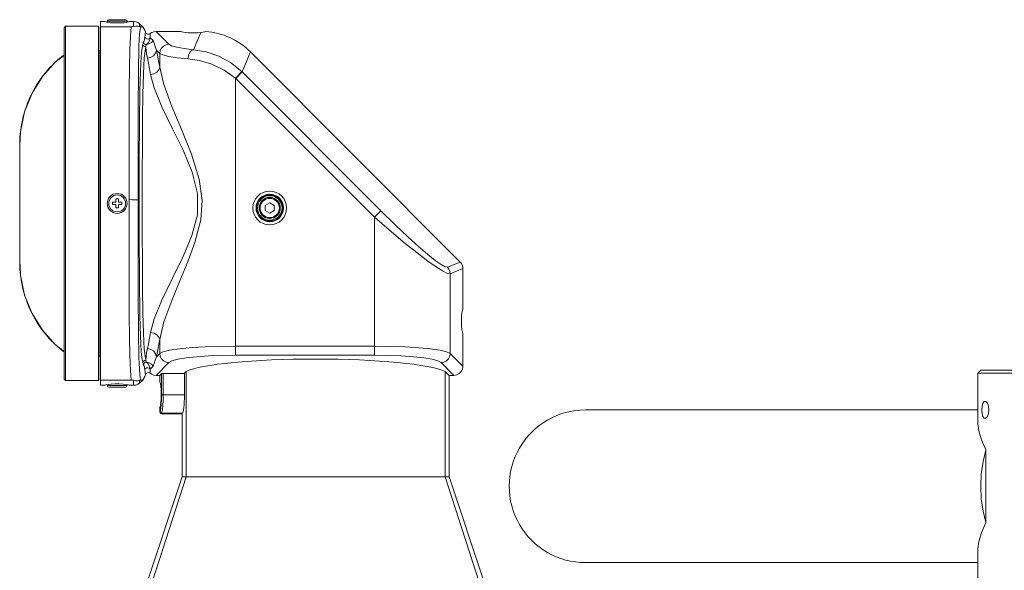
# Model space of a CAD drawing. Header units: millimetres. Extents: x 3925 to 5043, y -86 to 778.
# Tile 105 of 157: x 4565 to 4645, y 309 to 354. Entities that reach past the tile are written whole.
import ezdxf

# ---------------------------------------------------------------- set-up
doc = ezdxf.new("R2010")
doc.units = ezdxf.units.MM
doc.header["$LTSCALE"] = 46.255
doc.layers.add('140-154101-0DXF_CONTINUOUS_LINE', color=7, linetype='CONTINUOUS')
doc.layers.add('PJ-LENS-FUJIDXF_CONTINUOUS_LINE', color=7, linetype='CONTINUOUS')

msp = doc.modelspace()

# ---------------------------------------------------------------- linework, layer by layer
at = {"layer": '140-154101-0DXF_CONTINUOUS_LINE', "color": 7, "linetype": 'Continuous', "lineweight": 0}
for p, q in [((4643.4674, 325.4307), (4643.2174, 325.1807)), ((4643.2174, 321.0504), (4643.2174, 325.1807)), ((4643.2174, 325.1807), (4655.7174, 325.1807)), ((4655.4668, 325.4307), (4643.4681, 325.4307)), ((4611.0851, 322.1807), (4643.2174, 322.1807)), ((4643.2174, 321.0504), (4643.2876, 320.457)), ((4643.881, 318.8992), (4643.881, 312.9621)), ((4643.881, 312.9621), (4643.5061, 312.1244)), ((4643.2174, 232.3004), (4643.2174, 310.811)), ((4611.0868, 309.6807), (4643.2174, 309.6807))]:
    msp.add_line(p, q, dxfattribs=at)
for points in [[(4643.5468, 322.1807), (4643.5689, 322.4779), (4643.6349, 322.7175), (4643.7395, 322.8506), (4643.8033, 322.8682)], [(4643.8033, 322.8682), (4643.8688, 322.8512), (4643.9972, 322.7187)], [(4643.9972, 322.7187), (4644.0927, 322.4787), (4644.1279, 322.1807)], [(4643.8033, 321.4932), (4643.7402, 321.5103), (4643.6354, 321.6427), (4643.5691, 321.8824), (4643.5468, 322.1807)], [(4644.1279, 322.1807), (4644.0927, 321.8826), (4643.9975, 321.6432)], [(4643.9975, 321.6432), (4643.8696, 321.5105), (4643.8033, 321.4932)], [(4643.2876, 320.457), (4643.5061, 319.7369), (4643.881, 318.8992)], [(4643.4509, 315.9307), (4643.4995, 316.9571), (4643.6442, 317.9557), (4643.881, 318.8992)], [(4643.881, 312.9621), (4643.6442, 313.9056), (4643.4995, 314.9042), (4643.4509, 315.9307)], [(4643.5061, 312.1244), (4643.2876, 311.4043), (4643.2174, 310.811)]]:
    msp.add_lwpolyline(points, dxfattribs=at)
msp.add_arc((4611.086, 315.9307), 6.25, 90.007874, 270.007874, dxfattribs=at)
at = {"layer": 'PJ-LENS-FUJIDXF_CONTINUOUS_LINE', "color": 7, "linetype": 'Continuous', "lineweight": 0}
for p, q in [((4573.4101, 354.0982), (4572.0351, 354.0982)), ((4568.503, 353.5707), (4568.378, 353.4457)), ((4568.378, 353.4457), (4568.378, 324.6957)), ((4568.503, 324.5707), (4568.503, 353.5707)), ((4568.503, 353.5707), (4571.2085, 353.5707)), ((4571.2085, 324.5707), (4571.2085, 353.5706)), ((4571.3375, 353.493), (4571.3226, 353.1933)), ((4571.3555, 353.66), (4571.3599, 353.5261)), ((4571.3599, 324.6148), (4571.3599, 353.5261)), ((4573.8805, 353.5261), (4571.3599, 353.5261)), ((4571.7243, 353.949), (4571.3601, 353.949)), ((4571.7889, 353.9128), (4571.7243, 353.949)), ((4571.9358, 353.881), (4571.7889, 353.9128)), ((4571.9101, 353.888), (4571.9101, 353.9732)), ((4572.7183, 353.9732), (4571.9101, 353.9732)), ((4572.1563, 353.8555), (4571.9358, 353.881)), ((4572.4281, 353.8394), (4572.1563, 353.8555)), ((4572.7226, 353.834), (4572.4281, 353.8394)), ((4572.7226, 353.9732), (4573.5351, 353.9732)), ((4573.0144, 353.8393), (4572.7226, 353.834)), ((4573.2864, 353.8553), (4573.0144, 353.8393)), ((4573.509, 353.8809), (4573.2864, 353.8553)), ((4573.6565, 353.9128), (4573.509, 353.8809)), ((4573.5351, 353.888), (4573.5351, 353.9732)), ((4573.7208, 353.949), (4573.6565, 353.9128)), ((4573.7208, 353.949), (4574.0679, 353.949)), ((4574.0678, 353.5502), (4574.0679, 353.949)), ((4574.4101, 353.8658), (4574.559, 353.7643)), ((4574.559, 353.5447), (4574.559, 353.7643)), ((4574.559, 353.7643), (4574.8317, 353.5261)), ((4574.6737, 353.5261), (4574.8317, 353.5261)), ((4574.8317, 353.5261), (4574.9076, 353.3841)), ((4574.9076, 353.3841), (4574.9783, 353.232)), ((4574.9783, 353.232), (4575.0449, 353.071)), ((4571.3226, 353.1933), (4571.3226, 324.9477)), ((4575.0449, 353.071), (4575.1117, 352.9742)), ((4575.1117, 352.9742), (4575.2145, 352.9191)), ((4575.4318, 352.9685), (4575.5756, 353.0612)), ((4575.4386, 352.6228), (4575.6646, 352.3968)), ((4575.5756, 353.0612), (4575.7347, 353.118)), ((4575.7347, 353.118), (4575.9059, 353.1377)), ((4576.9523, 352.0914), (4575.9059, 353.1377)), ((4575.9059, 353.1377), (4577.9719, 353.1377)), ((4579.5639, 353.0466), (4578.9834, 351.6453)), ((4579.9081, 353.0939), (4579.968, 353.126)), ((4567.6847, 350.6436), (4568.378, 351.1771)), ((4571.228, 351.5707), (4571.228, 326.5707)), ((4571.3226, 351.5707), (4571.228, 351.5707)), ((4575.9397, 351.6151), (4576.2081, 351.3467)), ((4576.2081, 350.2153), (4576.2081, 351.3467)), ((4578.5161, 350.9009), (4577.6458, 350.9921)), ((4578.5161, 350.9009), (4579.47, 350.7568)), ((4582.958, 349.8265), (4583.6372, 351.4661)), ((4600.8281, 334.2753), (4583.6372, 351.4661)), ((4566.6046, 349.4496), (4567.6847, 350.6436)), ((4565.7523, 348.083), (4566.6046, 349.4496)), ((4582.4115, 349.3202), (4582.9348, 349.8495)), ((4582.4115, 326.6432), (4582.4115, 349.3202)), ((4582.4115, 349.3202), (4593.796, 337.9357)), ((4582.4317, 349.3001), (4582.958, 349.8265)), ((4582.958, 349.8265), (4582.9348, 349.8495)), ((4582.958, 349.8265), (4594.3224, 338.4621)), ((4565.1463, 346.5721), (4565.7523, 348.083)), ((4564.8073, 344.9365), (4565.1463, 346.5721)), ((4564.7405, 343.7701), (4564.8073, 344.9365)), ((4564.7405, 343.7701), (4564.7405, 334.3712)), ((4574.5288, 340.1145), (4574.5284, 338.8564)), ((4572.3476, 338.9705), (4572.3476, 339.1705)), ((4572.3476, 339.1705), (4572.6226, 339.1705)), ((4572.6226, 338.9705), (4572.3476, 338.9705)), ((4572.6226, 339.1705), (4572.6226, 339.4455)), ((4572.6226, 339.4455), (4572.8226, 339.4455)), ((4572.6226, 338.6955), (4572.6226, 338.9705)), ((4572.8226, 339.4455), (4572.8226, 339.1705)), ((4572.8226, 339.1705), (4573.0976, 339.1705)), ((4572.8226, 338.9705), (4572.8226, 338.6955)), ((4573.0976, 338.9705), (4572.8226, 338.9705)), ((4573.0976, 339.1705), (4573.0976, 338.9705)), ((4574.4384, 338.1864), (4574.4383, 339.3634)), ((4574.7785, 336.619), (4574.7757, 339.0558)), ((4585.2201, 339.1287), (4584.8451, 338.9122)), ((4584.8451, 338.4791), (4584.8451, 338.9122)), ((4585.5951, 338.9122), (4585.2201, 339.1287)), ((4585.5951, 338.9122), (4585.5951, 338.4791)), ((4572.8226, 338.6955), (4572.6226, 338.6955)), ((4584.8451, 338.4791), (4585.2201, 338.2626)), ((4585.2201, 338.2626), (4585.5951, 338.4791)), ((4593.796, 337.9357), (4594.3224, 338.4621)), ((4593.796, 326.6432), (4593.796, 337.9357)), ((4578.1287, 334.734), (4577.2528, 332.945)), ((4564.8073, 333.2049), (4564.7405, 334.3712)), ((4600.8281, 334.2753), (4599.7814, 333.8418)), ((4565.1463, 331.5693), (4564.8073, 333.2049)), ((4599.9995, 333.3154), (4601.0461, 333.7489)), ((4599.9995, 333.3154), (4599.9995, 326.7946)), ((4601.0461, 333.7489), (4601.0461, 330.4287)), ((4565.7523, 330.0584), (4565.1463, 331.5693)), ((4566.6046, 328.6917), (4565.7523, 330.0584)), ((4567.6847, 327.4978), (4566.6046, 328.6917)), ((4601.0461, 328.4326), (4601.0461, 325.748)), ((4568.378, 326.9642), (4567.6847, 327.4978)), ((4576.2081, 327.9257), (4576.2081, 326.7946)), ((4576.2081, 326.7946), (4575.9398, 326.5263)), ((4582.4115, 327.3876), (4593.796, 327.3876)), ((4593.796, 326.6432), (4582.4115, 326.6432)), ((4601.0461, 325.748), (4599.9995, 326.7946)), ((4571.3226, 326.5707), (4571.228, 326.5707)), ((4575.9059, 325.0036), (4576.9525, 326.0502)), ((4599.2551, 326.0502), (4600.3017, 325.0036)), ((4575.045, 325.0702), (4574.9784, 324.909)), ((4575.3282, 325.2237), (4575.212, 325.2215)), ((4575.4319, 325.1728), (4575.3282, 325.2237)), ((4575.5518, 325.0955), (4575.4319, 325.1728)), ((4575.6647, 325.7444), (4575.4386, 325.5183)), ((4575.5756, 325.0801), (4575.5518, 325.0955)), ((4575.6557, 325.0515), (4575.5756, 325.0801)), ((4575.7348, 325.0233), (4575.6557, 325.0515)), ((4575.9059, 325.0036), (4575.7348, 325.0233)), ((4576.2263, 325.0036), (4575.9059, 325.0036)), ((4576.2224, 325.0036), (4576.2224, 324.4388)), ((4576.2263, 325.0036), (4576.3544, 325.1532)), ((4576.2263, 324.4388), (4576.2263, 325.0036)), ((4576.3544, 325.1532), (4578.2299, 325.1532)), ((4576.3657, 323.4032), (4576.3657, 325.1532)), ((4576.49, 323.4032), (4576.49, 325.1532)), ((4578.2164, 325.1666), (4578.3704, 325.3207)), ((4578.2299, 325.1532), (4578.2299, 323.4032)), ((4578.3704, 316.7142), (4578.3704, 325.3207)), ((4599.5871, 316.7142), (4599.5871, 325.3207)), ((4599.5871, 325.3207), (4599.9042, 325.0036)), ((4599.9042, 325.0036), (4599.9042, 316.7142)), ((4600.3017, 325.0036), (4599.9042, 325.0036)), ((4600.5392, 325.0421), (4600.3017, 325.0036)), ((4600.7484, 325.1514), (4600.5392, 325.0421)), ((4600.9063, 325.3123), (4600.7484, 325.1514)), ((4601.0105, 325.5192), (4600.9063, 325.3123)), ((4601.0461, 325.748), (4601.0105, 325.5192)), ((4568.378, 324.6957), (4568.503, 324.5707)), ((4568.503, 324.5707), (4571.2085, 324.5707)), ((4571.3375, 324.648), (4571.3226, 324.9477)), ((4571.3391, 324.6138), (4571.3374, 324.6473)), ((4571.3599, 324.6148), (4571.3555, 324.4809)), ((4573.8805, 324.6148), (4571.3599, 324.6148)), ((4571.7245, 324.1919), (4571.8003, 324.2317)), ((4571.8003, 324.2317), (4571.9797, 324.2664)), ((4571.9101, 324.2529), (4571.9101, 324.1657)), ((4571.9797, 324.2664), (4572.2408, 324.2918)), ((4572.2408, 324.2918), (4572.5561, 324.3053)), ((4572.5561, 324.3053), (4572.8894, 324.3053)), ((4572.8894, 324.3053), (4573.2044, 324.2918)), ((4573.2044, 324.2918), (4573.4656, 324.2664)), ((4573.4656, 324.2664), (4573.645, 324.2316)), ((4573.5351, 324.253), (4573.5351, 324.1657)), ((4573.645, 324.2316), (4573.7206, 324.1919)), ((4574.0677, 324.1919), (4574.0677, 324.5907)), ((4574.2463, 324.2136), (4574.0677, 324.1919)), ((4574.8317, 324.6148), (4574.559, 324.3766)), ((4574.559, 324.3766), (4574.559, 324.5962)), ((4574.6738, 324.6148), (4574.8317, 324.6148)), ((4574.9077, 324.7569), (4574.8317, 324.6148)), ((4574.9354, 324.8166), (4574.9077, 324.7569)), ((4574.9784, 324.909), (4574.9354, 324.8166)), ((4571.7245, 324.1919), (4571.3601, 324.1919)), ((4571.9101, 324.1657), (4572.7226, 324.1657)), ((4573.4101, 324.0407), (4572.0351, 324.0407)), ((4573.5351, 324.1657), (4572.7268, 324.1657)), ((4574.0677, 324.1919), (4573.7206, 324.1919)), ((4576.3249, 323.4032), (4576.3199, 323.0943)), ((4576.3657, 323.4032), (4576.3589, 322.9882)), ((4578.2299, 323.4032), (4576.3657, 323.4032)), ((4576.49, 323.4032), (4576.4833, 322.9508)), ((4576.3199, 323.0943), (4576.3056, 322.8142)), ((4576.3589, 322.9882), (4576.3393, 322.6119)), ((4576.4833, 322.9508), (4576.4634, 322.536)), ((4576.2224, 322.3675), (4576.2224, 321.9917)), ((4576.2224, 321.9917), (4576.2315, 322.0093)), ((4576.2224, 321.9917), (4576.239, 321.9294)), ((4576.2263, 322.3675), (4576.2263, 322.0291)), ((4576.2699, 322.1086), (4576.2263, 322.0291)), ((4576.2423, 321.9682), (4576.2263, 322.0291)), ((4576.239, 321.9294), (4576.2861, 321.883)), ((4576.2861, 321.883), (4576.3476, 321.8669)), ((4576.3476, 321.8669), (4578.0534, 321.8669)), ((4576.3942, 321.9909), (4576.3515, 321.9045)), ((4578.0534, 321.9045), (4576.3515, 321.9045)), ((4578.0534, 316.7142), (4578.0534, 321.9045)), ((4575.1784, 308.0812), (4578.0534, 316.7142)), ((4578.3704, 316.7142), (4575.5808, 308.0812)), ((4578.0534, 316.7142), (4599.5871, 316.7142)), ((4602.3767, 308.0812), (4599.5871, 316.7142)), ((4599.5871, 316.7142), (4599.9042, 316.7142)), ((4599.9042, 316.7142), (4602.7792, 308.0812))]:
    msp.add_line(p, q, dxfattribs=at)
for points in [[(4571.3601, 353.949), (4571.3555, 353.801), (4571.3555, 353.66)], [(4573.6956, 339.3768), (4573.697, 341.8006), (4573.7011, 344.1536), (4573.7081, 346.3707), (4573.7192, 348.3904), (4573.7361, 350.1591), (4573.7624, 351.6311), (4573.8051, 352.7644), (4573.8805, 353.5261)], [(4573.8805, 353.5261), (4573.9088, 353.5267), (4573.9382, 353.5284), (4573.9665, 353.5312), (4573.9934, 353.5348), (4574.0191, 353.5392), (4574.0438, 353.5444), (4574.0678, 353.5502)], [(4574.0677, 353.5502), (4574.2564, 353.5803), (4574.4171, 353.5765), (4574.559, 353.5447)], [(4574.0679, 353.949), (4574.2466, 353.9273), (4574.4101, 353.8658)], [(4574.4474, 345.6417), (4574.4515, 346.7596), (4574.4568, 347.8134), (4574.4633, 348.7979), (4574.4714, 349.71), (4574.4815, 350.5378), (4574.4945, 351.2832), (4574.5108, 351.9323), (4574.5323, 352.4902), (4574.5613, 352.9424), (4574.6038, 353.2945), (4574.6737, 353.5261)], [(4574.559, 353.5447), (4574.6031, 353.5322), (4574.6385, 353.5275), (4574.6737, 353.5261)], [(4574.9931, 352.6777), (4574.9672, 352.5024), (4574.9238, 352.3546), (4574.8647, 352.2362)], [(4574.9931, 352.6777), (4575.0076, 352.8223), (4575.0244, 352.9479), (4575.0449, 353.071)], [(4574.9931, 352.6777), (4575.0525, 352.5881), (4575.1501, 352.5305), (4575.2603, 352.5193), (4575.3606, 352.5518), (4575.4386, 352.6228)], [(4575.1388, 352.0569), (4575.2704, 352.2034), (4575.3676, 352.3882), (4575.4386, 352.6228)], [(4575.2145, 352.9191), (4575.33, 352.9179), (4575.4318, 352.9685)], [(4575.4386, 352.6228), (4575.4347, 352.7463), (4575.4326, 352.861), (4575.4318, 352.9685)], [(4579.5639, 353.0466), (4579.7693, 353.0683), (4579.9081, 353.0939)], [(4574.8217, 352.065), (4574.7485, 351.619), (4574.6964, 351.1107), (4574.6575, 350.5238), (4574.628, 349.8376), (4574.6043, 349.0864), (4574.5868, 348.2808), (4574.573, 347.441), (4574.5601, 346.5906)], [(4574.7757, 339.0558), (4574.7784, 341.4912), (4574.7872, 343.8463), (4574.8034, 346.0427), (4574.83, 348.0025), (4574.8727, 349.6706), (4574.9429, 350.9806), (4575.0619, 351.8862)], [(4574.8647, 352.2362), (4574.8499, 352.1811), (4574.8356, 352.124), (4574.8217, 352.065)], [(4575.0619, 351.8862), (4574.9587, 351.9094), (4574.8734, 351.9721), (4574.8217, 352.065)], [(4575.1388, 352.057), (4575.0563, 352.0599), (4574.9797, 352.0903), (4574.9116, 352.1479), (4574.8647, 352.2362)], [(4575.1388, 352.0569), (4575.1103, 352.0022), (4575.0858, 351.9456), (4575.0619, 351.8862)], [(4575.1953, 350.949), (4575.1254, 351.3042), (4575.0891, 351.604), (4575.0619, 351.8862)], [(4575.6646, 352.3968), (4575.5241, 352.2353), (4575.344, 352.1189), (4575.1388, 352.0569)], [(4575.9397, 351.6151), (4575.8372, 351.9058), (4575.7523, 352.1684), (4575.6646, 352.3968)], [(4576.2081, 351.3467), (4576.2473, 351.575), (4576.3542, 351.7809), (4576.5184, 351.945), (4576.7242, 352.0518), (4576.9524, 352.0912)], [(4578.9834, 351.6453), (4578.2175, 351.7366), (4577.6096, 351.8441), (4577.1825, 351.9639), (4576.9523, 352.0914)], [(4578.9835, 351.6453), (4578.8137, 351.5692), (4578.6675, 351.4038), (4578.5637, 351.1711), (4578.516, 350.9009)], [(4578.9834, 351.6453), (4580.0224, 351.4722), (4581.0445, 351.124), (4582.0015, 350.6049), (4582.9348, 349.8495)], [(4568.378, 351.2218), (4568.2477, 351.1229), (4568.0253, 350.9428), (4567.8085, 350.7559), (4567.5978, 350.5622), (4567.3933, 350.362), (4567.1953, 350.1553), (4567.004, 349.9425), (4566.8196, 349.7237), (4566.6421, 349.4991), (4566.4719, 349.269), (4566.309, 349.0337), (4566.1535, 348.7934), (4566.0057, 348.5484), (4565.8655, 348.2988), (4565.7332, 348.0451), (4565.6088, 347.7873), (4565.4925, 347.5258), (4565.3844, 347.2608), (4565.2845, 346.9926), (4565.1929, 346.7215), (4565.1097, 346.4477), (4565.0349, 346.1714), (4564.9687, 345.893), (4564.9109, 345.6127), (4564.8617, 345.3307), (4564.8209, 345.0475), (4564.7886, 344.7631), (4564.7647, 344.4779), (4564.749, 344.1921), (4564.7413, 343.9061), (4564.7405, 343.7701)], [(4575.1953, 350.949), (4575.4678, 351.0087), (4575.7001, 351.1502), (4575.8682, 351.3619), (4575.9397, 351.6151)], [(4575.1953, 350.949), (4575.2882, 350.5496), (4575.3778, 350.1072), (4575.4637, 349.6235)], [(4576.2081, 350.2153), (4576.1222, 350.7265), (4576.0326, 351.1937), (4575.9397, 351.6151)], [(4577.6458, 350.9921), (4576.9556, 351.0996), (4576.4706, 351.2192), (4576.2081, 351.3467)], [(4575.4637, 349.6235), (4575.7333, 349.6795), (4575.9642, 349.806), (4576.1329, 349.9929), (4576.2081, 350.2153)], [(4576.2081, 350.2153), (4576.5212, 348.8776), (4577.2019, 346.9957), (4578.0102, 345.0541), (4578.802, 343.0946), (4579.446, 341.0409), (4579.6838, 339.2964), (4579.5713, 337.7216), (4579.0956, 335.8742), (4578.5395, 334.3698), (4577.8635, 332.7389)], [(4579.47, 350.7568), (4580.4789, 350.4589), (4581.4939, 349.9763), (4582.4115, 349.3202)], [(4575.4637, 349.6235), (4575.7562, 348.5216), (4576.3885, 346.9779), (4577.2588, 345.184), (4578.1488, 343.3642), (4578.8759, 341.6176), (4579.3069, 339.8828), (4579.2907, 338.1408), (4578.8461, 336.4392), (4578.1287, 334.734)], [(4574.5601, 346.5906), (4574.5519, 345.6951), (4574.5457, 344.7182), (4574.5387, 343.6499), (4574.5335, 342.5275), (4574.5304, 341.355), (4574.5288, 340.1145)], [(4574.4383, 339.3634), (4574.4387, 340.6813), (4574.4398, 341.9855), (4574.4416, 343.2454), (4574.4442, 344.471), (4574.4474, 345.6417)], [(4573.8805, 324.6148), (4573.8034, 325.4066), (4573.7604, 326.5921), (4573.7342, 328.1345), (4573.7176, 329.9883), (4573.7068, 332.1025), (4573.7002, 334.417), (4573.6965, 336.8654), (4573.6956, 339.3768)], [(4573.6956, 339.3768), (4573.9555, 339.3758), (4574.181, 339.3731), (4574.3514, 339.3688), (4574.4383, 339.3634)], [(4574.5284, 338.8564), (4574.529, 337.6285), (4574.5312, 336.4173), (4574.5354, 335.2159), (4574.5411, 334.0446), (4574.5481, 332.9202)], [(4574.4511, 331.4769), (4574.4473, 332.5152), (4574.4443, 333.5944), (4574.442, 334.7112), (4574.4402, 335.8523), (4574.439, 337.0154), (4574.4384, 338.1864)], [(4599.9995, 333.3154), (4599.7829, 333.3481), (4599.3824, 333.5465), (4598.8525, 333.8797), (4598.1823, 334.3505), (4597.268, 335.0413), (4596.3217, 335.7946), (4595.1834, 336.7387), (4593.796, 337.9357)], [(4599.7814, 333.8418), (4599.5948, 333.8729), (4599.2597, 334.059), (4598.7788, 334.4011), (4598.1656, 334.8908), (4597.4158, 335.5341), (4596.5225, 336.3418), (4595.4938, 337.3126), (4594.3224, 338.4621)], [(4575.062, 326.2542), (4574.9433, 327.1561), (4574.8731, 328.4579), (4574.8304, 330.1155), (4574.8037, 332.0667), (4574.7874, 334.2616), (4574.7785, 336.619)], [(4564.8209, 333.0938), (4564.7886, 333.3782), (4564.7647, 333.6634), (4564.749, 333.9492), (4564.7413, 334.2353), (4564.7405, 334.3712)], [(4565.1929, 331.4198), (4565.1097, 331.6936), (4565.0349, 331.9699), (4564.9687, 332.2483), (4564.9109, 332.5286), (4564.8617, 332.8106), (4564.8209, 333.0938)], [(4599.7814, 333.8418), (4599.8989, 333.6874), (4599.973, 333.5088), (4599.9995, 333.3154)], [(4574.5481, 332.9202), (4574.5576, 331.8511), (4574.5704, 330.8422), (4574.5862, 329.8943), (4574.6057, 329.0172), (4574.6302, 328.231), (4574.6616, 327.5458), (4574.7021, 326.9599), (4574.7543, 326.4706), (4574.8218, 326.0753)], [(4577.2528, 332.945), (4576.3901, 331.1664), (4575.7584, 329.6257), (4575.4637, 328.5174)], [(4577.8635, 332.7389), (4577.1978, 331.1351), (4576.5584, 329.3833), (4576.2081, 327.9257)], [(4574.6738, 324.6148), (4574.6096, 324.815), (4574.5692, 325.1122), (4574.5404, 325.498), (4574.5187, 325.972), (4574.5019, 326.5307), (4574.4884, 327.1733), (4574.4776, 327.8951), (4574.4688, 328.6933), (4574.4617, 329.5593), (4574.4559, 330.4907), (4574.4511, 331.4769)], [(4565.8655, 329.8425), (4565.7332, 330.0962), (4565.6088, 330.354), (4565.4925, 330.6155), (4565.3844, 330.8805), (4565.2845, 331.1487), (4565.1929, 331.4198)], [(4566.6421, 328.6422), (4566.4719, 328.8723), (4566.309, 329.1076), (4566.1535, 329.3479), (4566.0057, 329.5929), (4565.8655, 329.8425)], [(4567.8085, 327.3854), (4567.5978, 327.5791), (4567.3933, 327.7793), (4567.1953, 327.986), (4567.004, 328.1988), (4566.8196, 328.4177), (4566.6421, 328.6422)], [(4575.4637, 328.5174), (4575.3779, 328.0339), (4575.2883, 327.5917), (4575.1954, 327.1924)], [(4576.2081, 327.9257), (4576.1376, 328.14), (4575.9785, 328.3235), (4575.7434, 328.4577), (4575.4637, 328.5174)], [(4576.2081, 327.9257), (4576.1222, 327.4148), (4576.0327, 326.9478), (4575.9398, 326.5263)], [(4568.378, 326.9195), (4568.2477, 327.0184), (4568.0253, 327.1985), (4567.8085, 327.3854)], [(4575.1954, 327.1924), (4575.1252, 326.8367), (4575.088, 326.5234), (4575.062, 326.2542)], [(4575.9398, 326.5263), (4575.873, 326.7701), (4575.715, 326.978), (4575.4783, 327.1284), (4575.1954, 327.1924)], [(4576.2081, 326.7946), (4576.4765, 326.924), (4577.0176, 327.0535)], [(4576.9525, 326.0502), (4576.7252, 326.0891), (4576.5256, 326.1911), (4576.361, 326.3513), (4576.2499, 326.5589), (4576.2081, 326.7946)], [(4577.0176, 327.0535), (4577.8488, 327.1737), (4578.8741, 327.2691), (4579.9397, 327.3326), (4581.1004, 327.3727), (4582.4115, 327.3876)], [(4579.2186, 326.5178), (4580.2044, 326.5865), (4581.2839, 326.6289), (4582.4115, 326.6432)], [(4593.796, 327.3876), (4595.077, 327.3733), (4596.3062, 327.3308), (4597.427, 327.262), (4598.3945, 327.1697), (4599.167, 327.0577), (4599.7096, 326.9309), (4599.9995, 326.7946)], [(4593.796, 326.6432), (4594.9233, 326.6289), (4596.003, 326.5865), (4596.9889, 326.5178), (4597.8399, 326.4256), (4598.5196, 326.3139), (4598.9986, 326.187), (4599.2551, 326.0502)], [(4599.9995, 326.7946), (4599.9606, 326.5674), (4599.8586, 326.3677), (4599.6984, 326.2032), (4599.4908, 326.092), (4599.2551, 326.0502)], [(4575.062, 326.2542), (4574.9588, 326.2309), (4574.8735, 326.1683), (4574.8218, 326.0753)], [(4574.8218, 326.0753), (4574.8357, 326.0166), (4574.85, 325.9597), (4574.8647, 325.9048)], [(4575.1388, 326.084), (4575.0235, 326.0712), (4574.9249, 326.0079), (4574.8647, 325.9048)], [(4574.8647, 325.9048), (4574.9239, 325.7863), (4574.9673, 325.6385), (4574.9932, 325.4633)], [(4575.062, 326.2542), (4575.0858, 326.1944), (4575.1118, 326.1379), (4575.1388, 326.084)], [(4575.4386, 325.5183), (4575.3659, 325.757), (4575.2715, 325.9359), (4575.1388, 326.084)], [(4575.6647, 325.7444), (4575.5242, 325.9059), (4575.3439, 326.0222), (4575.1388, 326.084)], [(4575.6647, 325.7444), (4575.7525, 325.9732), (4575.8375, 326.2359), (4575.9398, 326.5263)], [(4576.9525, 326.0502), (4577.2088, 326.187), (4577.6878, 326.3138), (4578.3676, 326.4256), (4579.2186, 326.5178)], [(4575.4386, 325.5183), (4575.3581, 325.5906), (4575.2489, 325.6227), (4575.1393, 325.6067), (4575.0505, 325.551), (4574.9932, 325.4633)], [(4575.045, 325.0702), (4575.0253, 325.1882), (4575.0088, 325.3094), (4574.9932, 325.4633)], [(4575.212, 325.2215), (4575.1103, 325.1657), (4575.045, 325.0702)], [(4575.4319, 325.1728), (4575.4327, 325.2802), (4575.4348, 325.3948), (4575.4386, 325.5183)], [(4571.3555, 324.4809), (4571.3555, 324.34), (4571.3601, 324.1919)], [(4574.0677, 324.5907), (4574.0438, 324.5966), (4574.0191, 324.6017), (4573.9934, 324.6061), (4573.9665, 324.6098), (4573.9382, 324.6125), (4573.9088, 324.6143), (4573.8805, 324.6148)], [(4574.0677, 324.5907), (4574.2564, 324.5606), (4574.4171, 324.5644), (4574.559, 324.5962)], [(4574.559, 324.3766), (4574.4098, 324.275), (4574.2463, 324.2136)], [(4574.559, 324.5962), (4574.6029, 324.6087), (4574.6396, 324.6136), (4574.6738, 324.6148)], [(4576.3056, 322.8142), (4576.2832, 322.5873), (4576.2547, 322.4337), (4576.2224, 322.3675)], [(4576.3393, 322.6119), (4576.3087, 322.3093), (4576.2699, 322.1086)], [(4576.3515, 321.9045), (4576.289, 321.921), (4576.2423, 321.9682)], [(4576.4634, 322.536), (4576.4313, 322.1966), (4576.3942, 321.9909)]]:
    msp.add_lwpolyline(points, dxfattribs=at)
for centre, radius in [((4572.7226, 339.0705), 0.6875), ((4585.2201, 338.6957), 1.3858), ((4585.2201, 338.6957), 1.1227), ((4585.2201, 338.6957), 1.0805), ((4585.2201, 338.6957), 1.0056), ((4585.2201, 338.6957), 0.8625), ((4585.2201, 338.6957), 0.7875)]:
    msp.add_circle(centre, radius, dxfattribs=at)
for centre, radius, start, end in [((4572.0351, 353.9732), 0.125, 90, 180), ((4573.4101, 353.9732), 0.125, 0, 90), ((4572.7226, 339.0705), 0.8125, 90, 269.699438), ((4572.7226, 339.0705), 0.8125, 270, 89.699438), ((4572.0351, 324.1657), 0.125, 180, 270), ((4573.4101, 324.1657), 0.125, 270, 0)]:
    msp.add_arc(centre, radius, start, end, dxfattribs=at)
for centre, major_axis, ratio, start_param, end_param in [((4578.9699, 353.1454), (1, 0), 0.1227846, 3.2041334, 5.3483876), ((4579.566, 347.3445), (2.2198, 5.359), 0.9912839, -0.3896136, 0.3259299), ((4600.2905, 333.7443), (0.699, 0.2895), 0.9912839, -0.3896136, 0.3896136), ((4601.0538, 329.4307), (0, 1), 0.1227846, 0.0625408, 3.0790519), ((4588.9788, 324.9959), (10.9331, 0), 0.1227846, 0.2443461, 2.8972466), ((4576.2158, 323.4032), (0, 1.0375), 0.1051042, -1.5707963, -0.0602775), ((4576.2198, 323.4032), (0, 1.0375), 0.1051042, -3.0813152, -0.0602775), ((4578.0457, 323.4032), (0, 1.5), 0.1227846, -3.0999139, -1.5707963)]:
    msp.add_ellipse(centre, major_axis=major_axis, ratio=ratio, start_param=start_param, end_param=end_param, dxfattribs=at)

doc.saveas('drawing.dxf')
